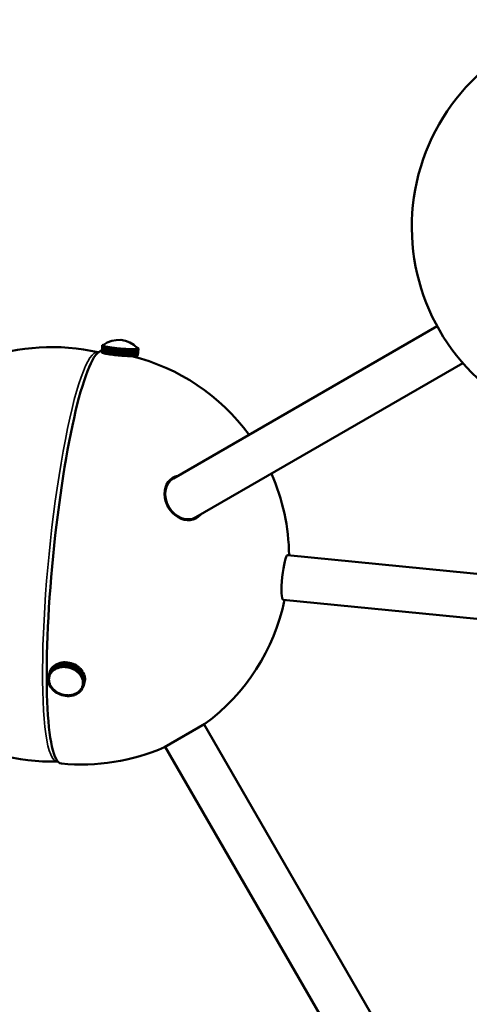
# Model space of a CAD drawing. Header units: millimetres. Extents: x 274 to 1648, y 34 to 1112.
# Tile 8 of 14: x 1250 to 1380, y 248 to 533. Entities that reach past the tile are written whole.
import ezdxf

# ---------------------------------------------------------------- set-up
doc = ezdxf.new("R2010")
doc.units = ezdxf.units.MM
doc.header["$LTSCALE"] = 4
doc.layers.add('Widoczne (ISO)', color=7, linetype='Continuous', lineweight=50)
doc.layers.add('Widoczne wąskie (ISO)', color=7, linetype='Continuous', lineweight=35)

msp = doc.modelspace()

# ---------------------------------------------------------------- linework, layer by layer
at = {"layer": 'Widoczne (ISO)'}
for p, q in [((1370.82, 444.66), (1294.51, 400.61)), ((1273.71, 437.1), (1273.88, 439.08)), ((1273.88, 439.08), (1273.71, 437.1)), ((1273.76, 437.04), (1273.93, 439.03)), ((1273.93, 439.02), (1273.76, 437.04)), ((1273.88, 439.14), (1273.94, 439.18)), ((1274.13, 439.11), (1273.88, 439.14)), ((1273.88, 439.13), (1273.88, 439.14)), ((1274.13, 439.11), (1273.88, 439.13)), ((1273.88, 439.08), (1273.88, 439.13)), ((1274.13, 439.06), (1273.88, 439.08)), ((1274.13, 439.06), (1273.88, 439.08)), ((1273.93, 439.03), (1273.88, 439.08)), ((1274.17, 439.01), (1273.93, 439.03)), ((1274.18, 439), (1273.93, 439.02)), ((1274.03, 438.96), (1273.93, 439.02)), ((1274.19, 439.16), (1273.94, 439.18)), ((1273.95, 439.18), (1274.06, 439.22)), ((1274.19, 439.16), (1273.95, 439.18)), ((1273.95, 439.18), (1273.95, 439.18)), ((1274.25, 439.2), (1274.06, 439.22)), ((1274.07, 439.23), (1274.23, 439.26)), ((1274.25, 439.21), (1274.07, 439.23)), ((1274.07, 439.22), (1274.07, 439.23)), ((1274.13, 439.11), (1274.16, 439.13)), ((1274.13, 439.1), (1274.13, 439.11)), ((1274.13, 439.11), (1274.13, 439.09)), ((1274.13, 439.09), (1274.13, 439.11)), ((1274.13, 439.09), (1274.13, 439.06)), ((1274.13, 439.06), (1274.13, 439.09)), ((1274.13, 439.09), (1274.13, 439.06)), ((1274.13, 439.06), (1274.13, 439.06)), ((1274.15, 439.03), (1274.13, 439.06)), ((1274.17, 439.01), (1274.15, 439.03)), ((1274.17, 439), (1274.17, 439.01)), ((1274.23, 438.98), (1274.18, 439)), ((1274.31, 439.25), (1274.23, 439.26)), ((1274.25, 439.26), (1274.34, 439.28)), ((1274.32, 439.25), (1274.25, 439.26)), ((1274.25, 439.26), (1274.25, 439.26)), ((1273.71, 437.1), (1273.71, 437.1)), ((1273.71, 437.1), (1273.76, 437.04)), ((1273.76, 437.04), (1273.76, 437.04)), ((1273.76, 437.04), (1273.86, 436.98)), ((1273.86, 436.98), (1274.03, 438.96)), ((1273.88, 436.98), (1273.86, 436.98)), ((1274.04, 438.96), (1273.88, 436.97)), ((1273.88, 436.97), (1274.03, 436.92)), ((1274.28, 438.95), (1274.03, 438.96)), ((1274.03, 436.92), (1274.19, 438.9)), ((1274.04, 436.91), (1274.03, 436.92)), ((1274.28, 438.95), (1274.04, 438.96)), ((1274.19, 438.9), (1274.04, 438.96)), ((1274.21, 438.89), (1274.04, 436.91)), ((1274.04, 436.91), (1274.24, 436.85)), ((1274.43, 438.89), (1274.19, 438.9)), ((1274.44, 438.88), (1274.21, 438.89)), ((1274.41, 438.83), (1274.21, 438.89)), ((1274.28, 438.95), (1274.23, 438.98)), ((1274.24, 436.85), (1274.41, 438.83)), ((1274.26, 436.85), (1274.24, 436.85)), ((1274.43, 438.82), (1274.26, 436.84)), ((1274.26, 436.84), (1274.51, 436.78)), ((1274.28, 438.95), (1274.28, 438.95)), ((1274.36, 438.92), (1274.28, 438.95)), ((1274.43, 438.89), (1274.36, 438.92)), ((1274.64, 438.82), (1274.41, 438.83)), ((1274.43, 438.88), (1274.43, 438.89)), ((1274.65, 438.82), (1274.43, 438.82)), ((1274.68, 438.76), (1274.43, 438.82)), ((1274.54, 438.85), (1274.44, 438.88)), ((1274.51, 436.78), (1274.68, 438.76)), ((1274.54, 436.78), (1274.51, 436.78)), ((1274.7, 438.75), (1274.53, 436.77)), ((1274.53, 436.77), (1274.82, 436.71)), ((1274.64, 438.82), (1274.54, 438.85)), ((1274.64, 438.82), (1274.64, 438.82)), ((1274.77, 438.79), (1274.65, 438.82)), ((1274.89, 438.75), (1274.68, 438.76)), ((1274.91, 438.75), (1274.7, 438.75)), ((1274.99, 438.69), (1274.7, 438.75)), ((1274.89, 438.75), (1274.77, 438.79)), ((1274.82, 436.71), (1274.99, 438.69)), ((1274.86, 436.71), (1274.82, 436.71)), ((1275.02, 438.68), (1274.85, 436.7)), ((1274.85, 436.7), (1275.18, 436.64)), ((1274.89, 438.75), (1274.89, 438.75)), ((1275.05, 438.72), (1274.91, 438.75)), ((1275.2, 438.69), (1274.99, 438.69)), ((1275.21, 438.68), (1275.02, 438.68)), ((1275.35, 438.62), (1275.02, 438.68)), ((1275.2, 438.69), (1275.05, 438.72)), ((1275.18, 436.64), (1275.35, 438.62)), ((1275.22, 436.64), (1275.18, 436.64)), ((1275.2, 438.68), (1275.2, 438.69)), ((1275.38, 438.65), (1275.21, 438.68)), ((1275.39, 438.61), (1275.22, 436.63)), ((1275.22, 436.63), (1275.59, 436.57)), ((1275.54, 438.62), (1275.35, 438.62)), ((1275.54, 438.62), (1275.38, 438.65)), ((1275.56, 438.62), (1275.39, 438.61)), ((1275.76, 438.55), (1275.39, 438.61)), ((1275.54, 438.62), (1275.54, 438.62)), ((1275.74, 438.58), (1275.56, 438.62)), ((1275.59, 436.57), (1275.76, 438.55)), ((1275.63, 436.57), (1275.59, 436.57)), ((1275.79, 438.54), (1275.63, 436.56)), ((1275.63, 436.56), (1276.03, 436.5)), ((1275.92, 438.55), (1275.74, 438.58)), ((1275.92, 438.55), (1275.76, 438.55)), ((1275.94, 438.55), (1275.79, 438.54)), ((1276.19, 438.48), (1275.79, 438.54)), ((1275.92, 438.55), (1275.92, 438.55)), ((1276.14, 438.52), (1275.94, 438.55)), ((1276.03, 436.5), (1276.19, 438.48)), ((1276.07, 436.5), (1276.03, 436.5)), ((1276.24, 438.47), (1276.07, 436.49)), ((1276.07, 436.49), (1276.5, 436.43)), ((1276.34, 438.49), (1276.14, 438.52)), ((1276.34, 438.49), (1276.19, 438.48)), ((1276.36, 438.48), (1276.24, 438.47)), ((1276.67, 438.41), (1276.24, 438.47)), ((1276.34, 438.48), (1276.34, 438.49)), ((1276.58, 438.45), (1276.36, 438.48)), ((1276.5, 436.43), (1276.67, 438.41)), ((1276.54, 436.43), (1276.5, 436.43)), ((1276.71, 438.41), (1276.54, 436.42)), ((1276.54, 436.42), (1276.99, 436.36)), ((1276.79, 438.42), (1276.58, 438.45)), ((1276.79, 438.42), (1276.67, 438.41)), ((1276.81, 438.42), (1276.71, 438.41)), ((1277.16, 438.35), (1276.71, 438.41)), ((1276.79, 438.42), (1276.79, 438.42)), ((1277.04, 438.39), (1276.81, 438.42)), ((1276.99, 436.36), (1277.16, 438.35)), ((1277.04, 436.37), (1276.99, 436.36)), ((1277.27, 438.36), (1277.04, 438.39)), ((1277.21, 438.34), (1277.04, 436.36)), ((1277.04, 436.36), (1277.51, 436.3)), ((1277.27, 438.36), (1277.16, 438.35)), ((1277.29, 438.36), (1277.21, 438.34)), ((1277.68, 438.29), (1277.21, 438.34)), ((1277.27, 438.35), (1277.27, 438.36)), ((1277.52, 438.33), (1277.29, 438.36)), ((1277.51, 436.3), (1277.68, 438.29)), ((1277.56, 436.31), (1277.51, 436.3)), ((1277.76, 438.3), (1277.52, 438.33)), ((1277.73, 438.28), (1277.56, 436.3)), ((1277.56, 436.3), (1278.05, 436.25)), ((1277.76, 438.3), (1277.68, 438.29)), ((1277.78, 438.3), (1277.73, 438.28)), ((1278.22, 438.23), (1277.73, 438.28)), ((1277.76, 438.29), (1277.76, 438.3)), ((1278.03, 438.27), (1277.78, 438.3)), ((1278.27, 438.25), (1278.03, 438.27)), ((1278.05, 436.25), (1278.22, 438.23)), ((1278.1, 436.26), (1278.05, 436.25)), ((1278.27, 438.22), (1278.1, 436.24)), ((1278.1, 436.24), (1278.59, 436.19)), ((1278.27, 438.25), (1278.22, 438.23)), ((1278.27, 438.23), (1278.27, 438.25)), ((1278.29, 438.25), (1278.27, 438.22)), ((1278.76, 438.18), (1278.27, 438.22)), ((1278.54, 438.22), (1278.29, 438.25)), ((1278.79, 438.2), (1278.54, 438.22)), ((1278.59, 436.19), (1278.76, 438.18)), ((1278.62, 436.22), (1278.59, 436.19)), ((1278.62, 436.22), (1278.79, 438.2)), ((1278.81, 438.17), (1278.64, 436.19)), ((1278.64, 436.19), (1279.14, 436.15)), ((1278.79, 438.2), (1278.76, 438.18)), ((1278.81, 438.2), (1278.81, 438.17)), ((1279.06, 438.18), (1278.81, 438.2)), ((1279.31, 438.13), (1278.81, 438.17)), ((1279.31, 438.15), (1279.06, 438.18)), ((1279.14, 436.17), (1279.31, 438.15)), ((1279.14, 436.15), (1279.31, 438.13)), ((1279.14, 436.17), (1279.14, 436.15)), ((1279.33, 438.15), (1279.17, 436.17)), ((1279.17, 436.17), (1279.19, 436.14)), ((1279.36, 438.13), (1279.19, 436.14)), ((1279.19, 436.14), (1279.69, 436.11)), ((1279.31, 438.15), (1279.31, 438.13)), ((1279.33, 438.15), (1279.36, 438.13)), ((1279.58, 438.13), (1279.33, 438.15)), ((1279.85, 438.09), (1279.36, 438.13)), ((1279.83, 438.11), (1279.58, 438.13)), ((1279.69, 436.11), (1279.85, 438.09)), ((1279.9, 438.08), (1279.73, 436.1)), ((1279.83, 438.11), (1279.85, 438.09)), ((1279.85, 438.11), (1279.85, 438.09)), ((1279.85, 438.11), (1279.9, 438.08)), ((1280.1, 438.1), (1279.85, 438.11)), ((1280.39, 438.05), (1279.9, 438.08)), ((1280.34, 438.08), (1280.1, 438.1)), ((1280.22, 436.07), (1280.39, 438.05)), ((1280.44, 438.05), (1280.27, 436.07)), ((1280.34, 438.08), (1280.39, 438.05)), ((1280.37, 438.08), (1280.36, 438.07)), ((1280.37, 438.08), (1280.44, 438.05)), ((1280.6, 438.07), (1280.37, 438.08)), ((1280.92, 438.03), (1280.44, 438.05)), ((1280.84, 438.05), (1280.6, 438.07)), ((1280.75, 436.04), (1280.92, 438.03)), ((1280.96, 438.02), (1280.79, 436.04)), ((1280.84, 438.05), (1280.92, 438.03)), ((1280.86, 438.05), (1280.86, 438.05)), ((1280.86, 438.05), (1280.96, 438.02)), ((1281.09, 438.04), (1280.86, 438.05)), ((1281.42, 438), (1280.96, 438.02)), ((1281.32, 438.03), (1281.09, 438.04)), ((1281.25, 436.02), (1281.42, 438)), ((1281.46, 438), (1281.3, 436.02)), ((1281.32, 438.03), (1281.42, 438)), ((1281.34, 438.03), (1281.34, 438.03)), ((1281.34, 438.03), (1281.46, 438)), ((1281.56, 438.03), (1281.34, 438.03)), ((1281.9, 437.99), (1281.46, 438)), ((1281.78, 438.02), (1281.56, 438.03)), ((1281.73, 436.01), (1281.9, 437.99)), ((1281.94, 437.99), (1281.77, 436.01)), ((1281.78, 438.02), (1281.9, 437.99)), ((1281.8, 438.02), (1281.8, 438.02)), ((1281.8, 438.02), (1281.94, 437.99)), ((1282, 438.02), (1281.8, 438.02)), ((1282.35, 437.98), (1281.94, 437.99)), ((1282.2, 438.01), (1282, 438.02)), ((1282.18, 436), (1282.35, 437.98)), ((1282.2, 438.01), (1282.35, 437.98)), ((1282.41, 438.02), (1282.22, 438.01)), ((1282.22, 438.01), (1282.22, 438.01)), ((1282.22, 438.01), (1282.39, 437.98)), ((1282.39, 437.98), (1282.22, 436)), ((1282.76, 437.98), (1282.39, 437.98)), ((1282.59, 438.02), (1282.41, 438.02)), ((1282.59, 438.02), (1282.76, 437.98)), ((1282.59, 436), (1282.76, 437.98)), ((1282.61, 438.02), (1282.61, 438.01)), ((1282.61, 438.02), (1282.79, 437.98)), ((1282.78, 438.02), (1282.61, 438.02)), ((1282.79, 437.98), (1282.63, 436)), ((1282.95, 438.02), (1282.78, 438.02)), ((1283.13, 437.99), (1282.79, 437.98)), ((1282.95, 438.02), (1283.13, 437.99)), ((1283.11, 438.03), (1282.96, 438.02)), ((1282.96, 438.02), (1282.96, 438.02)), ((1282.96, 438.02), (1283.16, 437.99)), ((1282.96, 436.01), (1283.13, 437.99)), ((1283.16, 437.99), (1282.99, 436.01)), ((1283.26, 438.04), (1283.11, 438.03)), ((1283.46, 438.01), (1283.16, 437.99)), ((1283.26, 438.04), (1283.46, 438.01)), ((1283.4, 438.05), (1283.27, 438.04)), ((1283.27, 438.04), (1283.27, 438.04)), ((1283.27, 438.04), (1283.49, 438.01)), ((1283.29, 436.02), (1283.46, 438.01)), ((1283.49, 438.01), (1283.32, 436.03)), ((1283.53, 438.06), (1283.4, 438.05)), ((1283.74, 438.03), (1283.49, 438.01)), ((1283.53, 438.06), (1283.74, 438.03)), ((1283.64, 438.07), (1283.54, 438.06)), ((1283.54, 438.06), (1283.54, 438.06)), ((1283.54, 438.06), (1283.76, 438.03)), ((1283.57, 436.05), (1283.74, 438.03)), ((1283.76, 438.03), (1283.6, 436.05)), ((1283.75, 438.09), (1283.64, 438.07)), ((1283.83, 438.11), (1283.75, 438.09)), ((1283.75, 438.09), (1283.97, 438.06)), ((1283.75, 438.09), (1283.75, 438.09)), ((1283.75, 438.09), (1283.99, 438.06)), ((1283.97, 438.06), (1283.76, 438.03)), ((1283.8, 436.08), (1283.97, 438.06)), ((1283.99, 438.06), (1283.82, 436.08)), ((1283.91, 438.12), (1283.83, 438.11)), ((1283.91, 438.46), (1284.01, 438.43)), ((1283.91, 438.12), (1284.15, 438.09)), ((1283.97, 438.14), (1283.92, 438.12)), ((1283.92, 438.12), (1283.92, 438.12)), ((1283.92, 438.12), (1284.16, 438.1)), ((1283.94, 438.43), (1284.03, 438.42)), ((1283.94, 438.43), (1284.01, 438.43)), ((1284.03, 438.16), (1283.97, 438.14)), ((1283.98, 436.11), (1284.15, 438.09)), ((1283.99, 438.37), (1284.18, 438.36)), ((1284.16, 438.1), (1283.99, 436.12)), ((1284.15, 438.09), (1283.99, 438.06)), ((1283.99, 436.12), (1284.1, 436.15)), ((1284, 438.37), (1284.19, 438.36)), ((1284.01, 438.43), (1284.01, 438.42)), ((1284.03, 438.42), (1284.18, 438.36)), ((1284.06, 438.19), (1284.03, 438.17)), ((1284.03, 438.17), (1284.03, 438.16)), ((1284.03, 438.17), (1284.28, 438.14)), ((1284.03, 438.16), (1284.27, 438.14)), ((1284.04, 438.32), (1284.29, 438.3)), ((1284.05, 438.31), (1284.07, 438.29)), ((1284.05, 438.31), (1284.05, 438.31)), ((1284.05, 438.31), (1284.29, 438.3)), ((1284.09, 438.21), (1284.06, 438.19)), ((1284.07, 438.29), (1284.09, 438.26)), ((1284.09, 438.26), (1284.09, 438.24)), ((1284.09, 438.26), (1284.34, 438.24)), ((1284.09, 438.26), (1284.09, 438.25)), ((1284.09, 438.26), (1284.34, 438.24)), ((1284.09, 438.24), (1284.09, 438.21)), ((1284.09, 438.24), (1284.09, 438.24)), ((1284.09, 438.21), (1284.34, 438.19)), ((1284.09, 438.21), (1284.09, 438.21)), ((1284.09, 438.21), (1284.34, 438.19)), ((1284.1, 436.15), (1284.27, 438.14)), ((1284.1, 436.16), (1284.11, 436.16)), ((1284.28, 438.14), (1284.11, 436.16)), ((1284.11, 436.16), (1284.17, 436.2)), ((1284.27, 438.14), (1284.16, 438.1)), ((1284.17, 436.26), (1284.34, 438.24)), ((1284.17, 436.2), (1284.34, 438.19)), ((1284.34, 438.19), (1284.17, 436.21)), ((1284.17, 436.21), (1284.17, 436.26)), ((1284.17, 436.21), (1284.17, 436.21)), ((1284.18, 438.36), (1284.18, 438.36)), ((1284.19, 438.36), (1284.29, 438.3)), ((1284.34, 438.19), (1284.28, 438.14)), ((1284.29, 438.3), (1284.34, 438.24)), ((1284.29, 438.3), (1284.29, 438.3)), ((1284.34, 438.24), (1284.34, 438.19)), ((1284.34, 438.24), (1284.34, 438.24)), ((1279.69, 436.13), (1279.73, 436.1)), ((1279.73, 436.1), (1280.22, 436.07)), ((1280.22, 436.09), (1280.27, 436.07)), ((1280.27, 436.07), (1280.75, 436.04)), ((1280.75, 436.05), (1280.79, 436.04)), ((1280.79, 436.04), (1281.25, 436.02)), ((1280.89, 436.04), (1280.89, 435.98)), ((1281.25, 436.03), (1281.3, 436.02)), ((1281.3, 436.02), (1281.73, 436.01)), ((1281.73, 436.01), (1281.77, 436.01)), ((1281.77, 436.01), (1282.18, 436)), ((1282.18, 436.01), (1282.22, 436)), ((1282.22, 436), (1282.59, 436)), ((1282.59, 436.01), (1282.63, 436)), ((1282.63, 436), (1282.96, 436.01)), ((1282.96, 436.01), (1282.99, 436.01)), ((1282.99, 436.01), (1283.29, 436.02)), ((1283.29, 436.03), (1283.32, 436.03)), ((1283.32, 436.03), (1283.57, 436.05)), ((1283.57, 436.05), (1283.6, 436.05)), ((1283.6, 436.05), (1283.8, 436.08)), ((1283.8, 436.08), (1283.82, 436.08)), ((1283.82, 436.08), (1283.98, 436.11)), ((1283.98, 436.12), (1283.99, 436.12)), ((1378.28, 433.95), (1301.01, 389.35)), ((1294.74, 400.74), (1294.67, 400.74)), ((1301.21, 389.42), (1301.24, 389.48)), ((1327.53, 378.4), (1480.85, 363.21)), ((1326.24, 365.46), (1427.61, 355.42)), ((1258.84, 344.95), (1258.5, 343.81)), ((1258.68, 344.17), (1259.02, 345.31)), ((1259.04, 345.34), (1258.7, 344.2)), ((1259.02, 345.31), (1258.84, 344.95)), ((1258.94, 344.54), (1259.27, 345.68)), ((1259.3, 345.71), (1258.96, 344.57)), ((1259.03, 345.3), (1259.02, 345.31)), ((1259.27, 345.68), (1259.04, 345.34)), ((1259.24, 344.88), (1259.58, 346.02)), ((1259.61, 346.05), (1259.27, 344.91)), ((1259.29, 345.67), (1259.27, 345.68)), ((1259.27, 344.91), (1259.58, 345.19)), ((1259.58, 346.02), (1259.3, 345.71)), ((1259.58, 345.19), (1259.92, 346.33)), ((1259.59, 346.01), (1259.58, 346.02)), ((1259.77, 345.04), (1259.58, 345.19)), ((1259.92, 346.33), (1259.61, 346.05)), ((1259.61, 344.9), (1259.77, 345.04)), ((1259.96, 346.36), (1259.62, 345.22)), ((1259.62, 345.22), (1259.97, 345.47)), ((1259.79, 345.06), (1259.62, 345.22)), ((1259.77, 345.04), (1259.78, 345.07)), ((1259.79, 345.06), (1259.97, 345.18)), ((1259.94, 346.32), (1259.92, 346.33)), ((1260.31, 346.61), (1259.96, 346.36)), ((1259.97, 345.47), (1260.31, 346.61)), ((1260.14, 345.3), (1259.97, 345.47)), ((1259.97, 345.18), (1260.14, 345.3)), ((1260.35, 346.63), (1260.01, 345.49)), ((1260.01, 345.49), (1260.4, 345.7)), ((1260.16, 345.32), (1260.01, 345.49)), ((1260.14, 345.3), (1260.15, 345.33)), ((1260.16, 345.32), (1260.36, 345.42)), ((1260.34, 346.58), (1260.31, 346.61)), ((1260.74, 346.84), (1260.35, 346.63)), ((1260.36, 345.42), (1260.55, 345.53)), ((1260.4, 345.7), (1260.74, 346.84)), ((1260.55, 345.53), (1260.4, 345.7)), ((1260.78, 346.86), (1260.44, 345.72)), ((1260.44, 345.72), (1260.86, 345.9)), ((1260.57, 345.54), (1260.44, 345.72)), ((1260.55, 345.53), (1260.56, 345.55)), ((1260.57, 345.54), (1260.78, 345.62)), ((1260.76, 346.81), (1260.74, 346.84)), ((1261.2, 347.04), (1260.78, 346.86)), ((1260.78, 345.62), (1260.99, 345.71)), ((1260.86, 345.9), (1261.2, 347.04)), ((1260.99, 345.71), (1260.86, 345.9)), ((1261.24, 347.05), (1260.9, 345.91)), ((1260.9, 345.91), (1261.35, 346.05)), ((1261.01, 345.72), (1260.9, 345.91)), ((1260.99, 345.71), (1261, 345.74)), ((1261.01, 345.72), (1261.23, 345.79)), ((1261.22, 347), (1261.2, 347.04)), ((1261.23, 345.79), (1261.45, 345.85)), ((1261.68, 347.19), (1261.24, 347.05)), ((1261.35, 346.05), (1261.68, 347.19)), ((1261.45, 345.85), (1261.35, 346.05)), ((1261.73, 347.2), (1261.39, 346.06)), ((1261.39, 346.06), (1261.85, 346.15)), ((1261.48, 345.86), (1261.39, 346.06)), ((1261.45, 345.85), (1261.46, 345.89)), ((1261.48, 345.86), (1261.71, 345.91)), ((1261.71, 347.14), (1261.68, 347.19)), ((1261.71, 345.91), (1261.94, 345.95)), ((1262.19, 347.29), (1261.73, 347.2)), ((1261.85, 346.15), (1262.19, 347.29)), ((1261.94, 345.95), (1261.85, 346.15)), ((1262.24, 347.3), (1261.9, 346.16)), ((1261.9, 346.16), (1262.38, 346.21)), ((1261.96, 345.95), (1261.9, 346.16)), ((1261.94, 345.95), (1261.95, 345.99)), ((1261.96, 345.95), (1262.2, 345.98)), ((1262.22, 347.23), (1262.19, 347.29)), ((1262.2, 345.98), (1262.44, 346.01)), ((1262.72, 347.35), (1262.24, 347.3)), ((1262.38, 346.21), (1262.72, 347.35)), ((1262.44, 346.01), (1262.38, 346.21)), ((1262.77, 347.35), (1262.43, 346.21)), ((1262.43, 346.21), (1262.92, 346.22)), ((1262.46, 346.01), (1262.43, 346.21)), ((1262.44, 346.01), (1262.45, 346.06)), ((1262.46, 346.01), (1262.71, 346.01)), ((1262.71, 346.01), (1262.95, 346.01)), ((1262.74, 347.27), (1262.72, 347.35)), ((1263.26, 347.36), (1262.77, 347.35)), ((1262.92, 346.22), (1263.26, 347.36)), ((1262.95, 346.01), (1262.92, 346.22)), ((1262.95, 346.01), (1262.97, 346.08)), ((1263.3, 347.36), (1262.97, 346.22)), ((1262.97, 346.01), (1262.97, 346.22)), ((1262.97, 346.22), (1263.46, 346.18)), ((1262.97, 346.01), (1263.22, 346)), ((1263.22, 346), (1263.47, 345.98)), ((1263.27, 347.25), (1263.26, 347.36)), ((1263.8, 347.32), (1263.3, 347.36)), ((1263.46, 346.18), (1263.8, 347.32)), ((1263.47, 345.98), (1263.46, 346.18)), ((1263.47, 345.98), (1263.5, 346.09)), ((1263.49, 345.98), (1263.51, 346.18)), ((1263.49, 345.98), (1263.74, 345.94)), ((1263.85, 347.32), (1263.51, 346.18)), ((1263.51, 346.18), (1264, 346.1)), ((1263.74, 345.94), (1263.98, 345.9)), ((1263.8, 347.17), (1263.8, 347.32)), ((1264.34, 347.24), (1263.85, 347.32)), ((1263.98, 345.9), (1264.32, 347.04)), ((1263.98, 345.9), (1264, 346.1)), ((1264, 346.1), (1264.34, 347.24)), ((1264.01, 345.89), (1264.05, 346.09)), ((1264.01, 345.89), (1264.25, 345.83)), ((1264.39, 347.23), (1264.05, 346.09)), ((1264.05, 346.09), (1264.53, 345.97)), ((1264.25, 345.83), (1264.49, 345.77)), ((1264.32, 347.04), (1264.34, 347.24)), ((1264.87, 347.11), (1264.39, 347.23)), ((1264.49, 345.77), (1264.83, 346.91)), ((1264.49, 345.77), (1264.53, 345.97)), ((1264.85, 346.9), (1264.51, 345.77)), ((1264.51, 345.77), (1264.58, 345.96)), ((1264.51, 345.77), (1264.75, 345.69)), ((1264.53, 345.97), (1264.87, 347.11)), ((1264.92, 347.09), (1264.58, 345.96)), ((1264.58, 345.96), (1265.06, 345.8)), ((1264.75, 345.69), (1264.99, 345.61)), ((1264.83, 346.91), (1264.87, 347.11)), ((1264.85, 346.9), (1264.92, 347.09)), ((1265.39, 346.93), (1264.92, 347.09)), ((1264.99, 345.61), (1265.06, 345.8)), ((1265.35, 346.74), (1265.01, 345.6)), ((1265.01, 345.6), (1265.1, 345.78)), ((1265.01, 345.6), (1265.24, 345.5)), ((1265.06, 345.8), (1265.39, 346.93)), ((1265.44, 346.92), (1265.1, 345.78)), ((1265.1, 345.78), (1265.56, 345.58)), ((1265.24, 345.5), (1265.47, 345.4)), ((1265.35, 346.74), (1265.44, 346.92)), ((1265.9, 346.72), (1265.44, 346.92)), ((1265.47, 345.4), (1265.56, 345.58)), ((1265.49, 345.39), (1265.6, 345.56)), ((1265.52, 345.51), (1265.49, 345.39)), ((1265.49, 345.39), (1265.71, 345.27)), ((1265.56, 345.58), (1265.9, 346.72)), ((1265.94, 346.7), (1265.6, 345.56)), ((1265.6, 345.56), (1266.04, 345.32)), ((1265.71, 345.27), (1265.92, 345.15)), ((1265.85, 346.56), (1265.94, 346.7)), ((1265.92, 345.15), (1266.04, 345.32)), ((1266.38, 346.46), (1265.94, 346.7)), ((1265.94, 345.14), (1266.08, 345.3)), ((1265.96, 345.21), (1265.94, 345.14)), ((1265.94, 345.14), (1266.15, 345.01)), ((1266.04, 345.32), (1266.38, 346.46)), ((1266.42, 346.43), (1266.08, 345.3)), ((1266.08, 345.3), (1266.49, 345.03)), ((1266.15, 345.01), (1266.35, 344.87)), ((1266.34, 346.35), (1266.42, 346.43)), ((1266.35, 344.87), (1266.49, 345.03)), ((1266.37, 344.86), (1266.53, 345)), ((1266.83, 346.17), (1266.42, 346.43)), ((1266.49, 345.03), (1266.83, 346.17)), ((1266.87, 346.14), (1266.53, 345)), ((1266.53, 345), (1266.91, 344.7)), ((1266.8, 346.08), (1266.87, 346.14)), ((1267.24, 345.84), (1266.87, 346.14)), ((1266.91, 344.7), (1267.24, 345.84)), ((1267.28, 345.8), (1266.94, 344.67)), ((1267.22, 345.76), (1267.28, 345.8)), ((1267.62, 345.48), (1267.28, 345.8)), ((1267.28, 344.34), (1267.62, 345.48)), ((1267.65, 345.44), (1267.32, 344.3)), ((1267.6, 345.41), (1267.65, 345.44)), ((1267.62, 343.95), (1267.96, 345.09)), ((1267.96, 345.09), (1267.65, 345.44)), ((1267.99, 345.05), (1267.65, 343.92)), ((1267.94, 345.04), (1267.99, 345.05)), ((1268.25, 344.68), (1267.99, 345.05)), ((1258.2, 342.48), (1258.22, 342.51)), ((1258.45, 342.46), (1258.2, 342.48)), ((1258.22, 342.07), (1258.2, 342.48)), ((1258.21, 342.52), (1258.24, 342.92)), ((1258.45, 342.48), (1258.21, 342.52)), ((1258.47, 342.05), (1258.22, 342.07)), ((1258.24, 342.92), (1258.25, 342.96)), ((1258.49, 342.88), (1258.24, 342.92)), ((1258.25, 342.96), (1258.33, 343.35)), ((1258.49, 342.9), (1258.25, 342.96)), ((1258.33, 343.35), (1258.34, 343.39)), ((1258.58, 343.29), (1258.33, 343.35)), ((1258.68, 344.53), (1258.34, 343.39)), ((1258.34, 343.39), (1258.48, 343.77)), ((1258.58, 343.31), (1258.34, 343.39)), ((1258.45, 342.48), (1258.47, 342.68)), ((1258.46, 342.5), (1258.45, 342.48)), ((1258.45, 342.46), (1258.46, 342.48)), ((1258.46, 342.25), (1258.45, 342.46)), ((1258.47, 342.05), (1258.46, 342.25)), ((1258.47, 342.68), (1258.49, 342.88)), ((1258.48, 343.77), (1258.82, 344.91)), ((1258.72, 343.69), (1258.48, 343.77)), ((1258.49, 342.9), (1258.53, 343.1)), ((1258.5, 342.95), (1258.49, 342.9)), ((1258.49, 342.88), (1258.5, 342.93)), ((1258.5, 343.81), (1258.68, 344.17)), ((1258.73, 343.71), (1258.5, 343.81)), ((1258.53, 343.1), (1258.58, 343.29)), ((1258.58, 343.31), (1258.65, 343.5)), ((1258.58, 343.29), (1258.58, 343.31)), ((1258.59, 343.32), (1258.62, 343.41)), ((1258.65, 343.5), (1258.72, 343.69)), ((1258.82, 344.91), (1258.68, 344.53)), ((1258.91, 344.07), (1258.68, 344.17)), ((1258.7, 344.2), (1258.94, 344.54)), ((1258.92, 344.09), (1258.7, 344.2)), ((1258.72, 343.69), (1258.72, 343.71)), ((1258.73, 343.71), (1258.82, 343.89)), ((1258.82, 344.91), (1258.82, 344.91)), ((1258.82, 343.89), (1258.91, 344.07)), ((1258.91, 344.07), (1258.92, 344.09)), ((1258.92, 344.09), (1259.04, 344.25)), ((1259.15, 344.42), (1258.94, 344.54)), ((1258.96, 344.57), (1259.24, 344.88)), ((1259.17, 344.44), (1258.96, 344.57)), ((1259.04, 344.25), (1259.15, 344.42)), ((1259.15, 344.42), (1259.16, 344.44)), ((1259.17, 344.44), (1259.3, 344.59)), ((1259.44, 344.75), (1259.24, 344.88)), ((1259.46, 344.76), (1259.27, 344.91)), ((1259.3, 344.59), (1259.44, 344.75)), ((1259.44, 344.75), (1259.45, 344.77)), ((1259.46, 344.76), (1259.61, 344.9)), ((1266.39, 344.91), (1266.37, 344.86)), ((1266.37, 344.86), (1266.56, 344.71)), ((1266.56, 344.71), (1266.75, 344.56)), ((1266.75, 344.56), (1266.91, 344.7)), ((1266.76, 344.54), (1266.94, 344.67)), ((1266.78, 344.58), (1266.76, 344.54)), ((1266.76, 344.54), (1266.94, 344.38)), ((1266.94, 344.67), (1267.28, 344.34)), ((1266.94, 344.38), (1267.11, 344.21)), ((1267.11, 344.21), (1267.28, 344.34)), ((1267.12, 344.2), (1267.32, 344.3)), ((1267.13, 344.23), (1267.12, 344.2)), ((1267.12, 344.2), (1267.27, 344.02)), ((1267.27, 344.02), (1267.42, 343.85)), ((1267.32, 344.3), (1267.62, 343.95)), ((1267.42, 343.85), (1267.62, 343.95)), ((1267.44, 343.83), (1267.65, 343.92)), ((1267.45, 343.86), (1267.44, 343.83)), ((1267.44, 343.83), (1267.57, 343.64)), ((1267.57, 343.64), (1267.7, 343.46)), ((1267.65, 343.92), (1267.91, 343.54)), ((1267.7, 343.46), (1267.91, 343.54)), ((1267.71, 343.44), (1267.93, 343.51)), ((1267.72, 343.46), (1267.71, 343.44)), ((1267.71, 343.44), (1267.82, 343.24)), ((1267.82, 343.24), (1267.92, 343.05)), ((1267.91, 343.54), (1268.25, 344.68)), ((1267.92, 343.05), (1268.15, 343.12)), ((1268.27, 344.64), (1267.93, 343.51)), ((1267.93, 343.51), (1268.15, 343.12)), ((1267.93, 343.03), (1268.17, 343.08)), ((1267.94, 343.05), (1267.93, 343.03)), ((1267.93, 343.03), (1268.02, 342.83)), ((1268.02, 342.83), (1268.1, 342.63)), ((1268.1, 342.63), (1268.33, 342.68)), ((1268.11, 342.61), (1268.35, 342.64)), ((1268.12, 342.63), (1268.11, 342.61)), ((1268.11, 342.61), (1268.17, 342.41)), ((1268.15, 343.12), (1268.48, 344.25)), ((1268.5, 344.21), (1268.17, 343.08)), ((1268.17, 343.08), (1268.33, 342.68)), ((1268.17, 342.41), (1268.23, 342.2)), ((1268.23, 344.63), (1268.27, 344.64)), ((1268.23, 342.2), (1268.47, 342.23)), ((1268.24, 342.2), (1268.23, 342.18)), ((1268.23, 342.18), (1268.48, 342.19)), ((1268.23, 342.18), (1268.27, 341.98)), ((1268.48, 344.25), (1268.27, 344.64)), ((1268.33, 342.68), (1268.67, 343.81)), ((1268.69, 343.77), (1268.35, 342.64)), ((1268.35, 342.64), (1268.47, 342.23)), ((1268.47, 344.21), (1268.5, 344.21)), ((1268.47, 342.23), (1268.8, 343.37)), ((1268.81, 343.32), (1268.48, 342.19)), ((1268.48, 342.19), (1268.54, 341.78)), ((1268.67, 343.81), (1268.5, 344.21)), ((1268.54, 341.78), (1268.88, 342.91)), ((1268.89, 342.87), (1268.55, 341.73)), ((1268.56, 341.32), (1268.9, 342.46)), ((1268.9, 342.42), (1268.56, 341.28)), ((1268.66, 343.77), (1268.69, 343.77)), ((1268.8, 343.37), (1268.69, 343.77)), ((1268.79, 343.32), (1268.81, 343.32)), ((1268.88, 342.91), (1268.81, 343.32)), ((1268.87, 342.87), (1268.89, 342.87)), ((1268.87, 342.02), (1268.9, 342.42)), ((1268.9, 342.46), (1268.89, 342.87)), ((1268.89, 342.42), (1268.9, 342.42)), ((1258.22, 342.02), (1258.24, 342.06)), ((1258.47, 342.03), (1258.22, 342.02)), ((1258.29, 341.61), (1258.22, 342.02)), ((1258.54, 341.62), (1258.29, 341.61)), ((1258.3, 341.57), (1258.31, 341.61)), ((1258.54, 341.6), (1258.3, 341.57)), ((1258.42, 341.16), (1258.3, 341.57)), ((1258.66, 341.19), (1258.42, 341.16)), ((1258.43, 341.12), (1258.45, 341.17)), ((1258.67, 341.17), (1258.43, 341.12)), ((1258.6, 340.72), (1258.43, 341.12)), ((1258.47, 342.06), (1258.47, 342.05)), ((1258.47, 342.03), (1258.47, 342.04)), ((1258.5, 341.82), (1258.47, 342.03)), ((1258.54, 341.62), (1258.5, 341.82)), ((1258.54, 341.63), (1258.54, 341.62)), ((1258.54, 341.6), (1258.54, 341.61)), ((1258.6, 341.39), (1258.54, 341.6)), ((1258.66, 341.19), (1258.6, 341.39)), ((1258.83, 340.77), (1258.6, 340.72)), ((1258.84, 340.75), (1258.62, 340.68)), ((1258.62, 340.68), (1258.63, 340.73)), ((1258.84, 340.29), (1258.62, 340.68)), ((1258.66, 341.2), (1258.66, 341.19)), ((1258.67, 341.17), (1258.67, 341.18)), ((1258.75, 340.97), (1258.67, 341.17)), ((1258.83, 340.77), (1258.75, 340.97)), ((1258.84, 340.78), (1258.83, 340.77)), ((1258.84, 340.75), (1258.85, 340.76)), ((1258.95, 340.56), (1258.84, 340.75)), ((1259.06, 340.36), (1258.84, 340.29)), ((1259.07, 340.34), (1258.86, 340.26)), ((1258.86, 340.26), (1258.88, 340.31)), ((1259.12, 339.88), (1258.86, 340.26)), ((1259.06, 340.36), (1258.95, 340.56)), ((1259.06, 340.37), (1259.06, 340.36)), ((1259.07, 340.34), (1259.07, 340.35)), ((1259.2, 340.16), (1259.07, 340.34)), ((1259.33, 339.97), (1259.12, 339.88)), ((1259.34, 339.95), (1259.15, 339.85)), ((1259.15, 339.85), (1259.17, 339.9)), ((1259.45, 339.5), (1259.15, 339.85)), ((1259.33, 339.97), (1259.2, 340.16)), ((1259.33, 339.98), (1259.33, 339.97)), ((1259.34, 339.95), (1259.35, 339.96)), ((1259.49, 339.78), (1259.34, 339.95)), ((1259.65, 339.6), (1259.45, 339.5)), ((1259.66, 339.59), (1259.48, 339.46)), ((1259.48, 339.46), (1259.5, 339.52)), ((1259.83, 339.13), (1259.48, 339.46)), ((1259.65, 339.6), (1259.49, 339.78)), ((1259.65, 339.61), (1259.65, 339.6)), ((1259.66, 339.59), (1259.66, 339.59)), ((1259.83, 339.42), (1259.66, 339.59)), ((1260, 339.26), (1259.83, 339.42)), ((1260, 339.26), (1259.83, 339.13)), ((1260.02, 339.24), (1259.86, 339.1)), ((1260, 339.26), (1260, 339.26)), ((1260.02, 339.24), (1260.02, 339.25)), ((1260.21, 339.09), (1260.02, 339.24)), ((1267.6, 339.36), (1267.46, 339.21)), ((1267.81, 339.23), (1267.53, 338.92)), ((1267.61, 339.38), (1267.6, 339.36)), ((1267.6, 339.36), (1267.81, 339.23)), ((1267.73, 339.55), (1267.61, 339.38)), ((1267.61, 339.38), (1267.62, 339.39)), ((1267.61, 339.38), (1267.83, 339.26)), ((1267.85, 339.71), (1267.73, 339.55)), ((1267.82, 339.27), (1267.81, 339.23)), ((1268.06, 339.6), (1267.83, 339.26)), ((1267.85, 339.74), (1267.85, 339.71)), ((1267.85, 339.71), (1268.06, 339.6)), ((1267.95, 339.91), (1267.86, 339.73)), ((1267.86, 339.73), (1267.86, 339.76)), ((1267.86, 339.73), (1268.08, 339.63)), ((1268.04, 340.09), (1267.95, 339.91)), ((1268.06, 340.14), (1268.04, 340.09)), ((1268.04, 340.09), (1268.27, 339.99)), ((1268.12, 340.3), (1268.05, 340.11)), ((1268.05, 340.11), (1268.07, 340.16)), ((1268.05, 340.11), (1268.29, 340.03)), ((1268.08, 339.64), (1268.06, 339.6)), ((1268.27, 339.99), (1268.08, 339.63)), ((1268.19, 340.49), (1268.12, 340.3)), ((1268.18, 340.48), (1268.21, 340.59)), ((1268.24, 340.7), (1268.19, 340.51)), ((1268.19, 340.51), (1268.19, 340.49)), ((1268.19, 340.51), (1268.43, 340.45)), ((1268.19, 340.49), (1268.42, 340.41)), ((1268.28, 340.9), (1268.24, 340.7)), ((1268.27, 341.98), (1268.3, 341.77)), ((1268.28, 340.03), (1268.27, 339.99)), ((1268.3, 341.12), (1268.28, 340.92)), ((1268.28, 340.92), (1268.28, 340.9)), ((1268.28, 340.92), (1268.53, 340.88)), ((1268.28, 340.9), (1268.52, 340.84)), ((1268.42, 340.41), (1268.29, 340.03)), ((1268.3, 341.77), (1268.54, 341.78)), ((1268.31, 341.77), (1268.3, 341.75)), ((1268.3, 341.75), (1268.31, 341.55)), ((1268.3, 341.75), (1268.55, 341.73)), ((1268.32, 341.32), (1268.3, 341.12)), ((1268.31, 341.55), (1268.32, 341.34)), ((1268.32, 341.34), (1268.56, 341.32)), ((1268.32, 341.34), (1268.32, 341.32)), ((1268.32, 341.32), (1268.56, 341.28)), ((1268.76, 341.55), (1268.42, 340.41)), ((1268.43, 340.45), (1268.77, 341.58)), ((1268.52, 340.84), (1268.43, 340.45)), ((1268.86, 341.98), (1268.52, 340.84)), ((1268.53, 340.88), (1268.87, 342.02)), ((1268.56, 341.28), (1268.53, 340.88)), ((1268.55, 341.73), (1268.56, 341.32)), ((1268.76, 341.55), (1268.76, 341.55)), ((1268.77, 341.58), (1268.86, 341.98)), ((1268.85, 341.98), (1268.86, 341.98)), ((1259.86, 339.1), (1259.88, 339.17)), ((1260.24, 338.8), (1259.86, 339.1)), ((1260.4, 338.94), (1260.21, 339.09)), ((1260.4, 338.94), (1260.24, 338.8)), ((1260.42, 338.93), (1260.28, 338.77)), ((1260.28, 338.77), (1260.3, 338.86)), ((1260.69, 338.5), (1260.28, 338.77)), ((1260.4, 338.95), (1260.4, 338.94)), ((1260.42, 338.93), (1260.42, 338.93)), ((1260.62, 338.79), (1260.42, 338.93)), ((1260.82, 338.66), (1260.62, 338.79)), ((1260.82, 338.66), (1260.69, 338.5)), ((1260.84, 338.65), (1260.73, 338.48)), ((1260.73, 338.48), (1260.76, 338.59)), ((1261.16, 338.24), (1260.73, 338.48)), ((1260.83, 338.66), (1260.82, 338.66)), ((1260.84, 338.65), (1260.85, 338.65)), ((1261.06, 338.53), (1260.84, 338.65)), ((1261.28, 338.41), (1261.06, 338.53)), ((1261.28, 338.41), (1261.16, 338.24)), ((1261.3, 338.4), (1261.21, 338.22)), ((1261.21, 338.22), (1261.25, 338.37)), ((1261.66, 338.02), (1261.21, 338.22)), ((1261.28, 338.42), (1261.28, 338.41)), ((1261.3, 338.4), (1261.3, 338.41)), ((1261.53, 338.3), (1261.3, 338.4)), ((1261.76, 338.2), (1261.53, 338.3)), ((1261.76, 338.2), (1261.66, 338.02)), ((1261.71, 338), (1261.77, 338.2)), ((1261.78, 338.19), (1261.71, 338)), ((1262.18, 337.84), (1261.71, 338)), ((1261.76, 338.21), (1261.76, 338.2)), ((1261.78, 338.19), (1261.78, 338.2)), ((1262.02, 338.11), (1261.78, 338.19)), ((1262.25, 338.03), (1262.02, 338.11)), ((1262.25, 338.03), (1262.18, 337.84)), ((1262.28, 338.03), (1262.23, 337.83)), ((1262.72, 337.71), (1262.23, 337.83)), ((1262.25, 338.04), (1262.25, 338.03)), ((1262.28, 338.03), (1262.28, 338.03)), ((1262.52, 337.97), (1262.28, 338.03)), ((1262.76, 337.91), (1262.52, 337.97)), ((1262.76, 337.91), (1262.72, 337.71)), ((1262.78, 337.91), (1262.72, 337.71)), ((1262.76, 337.91), (1262.76, 337.91)), ((1262.78, 337.9), (1262.77, 337.7)), ((1263.26, 337.62), (1262.77, 337.7)), ((1262.78, 337.9), (1262.79, 337.91)), ((1263.03, 337.86), (1262.78, 337.9)), ((1263.28, 337.82), (1263.03, 337.86)), ((1263.28, 337.82), (1263.26, 337.62)), ((1263.3, 337.77), (1263.26, 337.62)), ((1263.28, 337.83), (1263.28, 337.82)), ((1263.3, 337.82), (1263.3, 337.83)), ((1263.3, 337.82), (1263.31, 337.62)), ((1263.55, 337.8), (1263.3, 337.82)), ((1263.8, 337.58), (1263.31, 337.62)), ((1263.79, 337.79), (1263.55, 337.8)), ((1263.79, 337.79), (1263.79, 337.79)), ((1263.79, 337.79), (1263.8, 337.58)), ((1263.83, 337.69), (1263.8, 337.58)), ((1263.82, 337.79), (1263.82, 337.79)), ((1263.82, 337.79), (1263.85, 337.58)), ((1264.06, 337.79), (1263.82, 337.79)), ((1264.34, 337.59), (1263.85, 337.58)), ((1264.3, 337.79), (1264.06, 337.79)), ((1264.31, 337.8), (1264.3, 337.79)), ((1264.3, 337.79), (1264.34, 337.59)), ((1264.57, 337.82), (1264.33, 337.79)), ((1264.33, 337.79), (1264.33, 337.8)), ((1264.33, 337.79), (1264.39, 337.59)), ((1264.36, 337.67), (1264.34, 337.59)), ((1264.87, 337.64), (1264.39, 337.59)), ((1264.81, 337.85), (1264.57, 337.82)), ((1264.81, 337.85), (1264.81, 337.85)), ((1264.81, 337.85), (1264.87, 337.64)), ((1265.06, 337.89), (1264.83, 337.85)), ((1264.83, 337.85), (1264.83, 337.85)), ((1264.83, 337.85), (1264.91, 337.65)), ((1264.89, 337.71), (1264.87, 337.64)), ((1265.38, 337.74), (1264.91, 337.65)), ((1265.29, 337.94), (1265.06, 337.89)), ((1265.29, 337.95), (1265.29, 337.94)), ((1265.29, 337.94), (1265.38, 337.74)), ((1265.54, 338.01), (1265.31, 337.95)), ((1265.31, 337.95), (1265.32, 337.95)), ((1265.31, 337.95), (1265.42, 337.75)), ((1265.39, 337.8), (1265.38, 337.74)), ((1265.86, 337.89), (1265.42, 337.75)), ((1265.76, 338.08), (1265.54, 338.01)), ((1265.76, 338.09), (1265.76, 338.08)), ((1265.76, 338.08), (1265.86, 337.89)), ((1265.99, 338.18), (1265.78, 338.09)), ((1265.78, 338.09), (1265.78, 338.1)), ((1265.78, 338.09), (1265.91, 337.9)), ((1265.88, 337.94), (1265.86, 337.89)), ((1266.33, 338.08), (1265.91, 337.9)), ((1266.2, 338.26), (1265.99, 338.18)), ((1266.2, 338.27), (1266.2, 338.26)), ((1266.2, 338.26), (1266.33, 338.08)), ((1266.41, 338.38), (1266.22, 338.27)), ((1266.22, 338.27), (1266.22, 338.28)), ((1266.22, 338.27), (1266.37, 338.1)), ((1266.34, 338.13), (1266.33, 338.08)), ((1266.76, 338.31), (1266.37, 338.1)), ((1266.6, 338.48), (1266.41, 338.38)), ((1266.61, 338.49), (1266.6, 338.48)), ((1266.6, 338.48), (1266.76, 338.31)), ((1266.8, 338.62), (1266.62, 338.5)), ((1266.62, 338.5), (1266.63, 338.5)), ((1266.62, 338.5), (1266.79, 338.33)), ((1266.77, 338.35), (1266.76, 338.31)), ((1267.15, 338.58), (1266.79, 338.33)), ((1266.98, 338.74), (1266.8, 338.62)), ((1266.98, 338.75), (1266.98, 338.74)), ((1266.98, 338.74), (1267.15, 338.58)), ((1267.15, 338.9), (1266.99, 338.76)), ((1266.99, 338.76), (1267, 338.77)), ((1266.99, 338.76), (1267.18, 338.61)), ((1267.31, 339.04), (1267.15, 338.9)), ((1267.16, 338.62), (1267.15, 338.58)), ((1267.5, 338.89), (1267.18, 338.61)), ((1267.32, 339.05), (1267.31, 339.04)), ((1267.31, 339.04), (1267.5, 338.89)), ((1267.46, 339.21), (1267.33, 339.05)), ((1267.33, 339.05), (1267.33, 339.06)), ((1267.33, 339.05), (1267.53, 338.92)), ((1267.51, 338.93), (1267.5, 338.89)), ((1303.61, 329.51), (1291.92, 322.76)), ((1303.39, 329.38), (1402.88, 157.07)), ((1292.13, 322.88), (1391.62, 150.57))]:
    msp.add_line(p, q, dxfattribs=at)
for centre, radius, start, end in [((1423.49, 473.4), 60, 31.3906, 235.5083), ((1278.67, 433.45), 7.25, 41.8132, 128.4397), ((1259.33, 378.62), 60, 77.1495, 271.5362), ((1267.95, 377.77), 60, 36.2192, 76.0631), ((1267.95, 377.77), 60, 0.5621, 23.7808), ((1267.95, 377.77), 60, 306.4594, 348.1236), ((1267.95, 377.77), 60, 264.3429, 293.5406)]:
    msp.add_arc(centre, radius, start, end, dxfattribs=at)
for centre, major_axis, ratio, start_param, end_param in [((1279.11, 438.66), (-4.98, 0.42), 0.097631, 6.179998, 6.281736), ((1279.11, 438.66), (-4.98, 0.42), 0.097631, 6.281736, 6.386456), ((1279.11, 438.66), (-4.98, 0.42), 0.097631, 0.10327, 0.20799), ((1267.95, 377.77), (-5.91, -59.71), 0.138071, 3.157145, 6.283185), ((1279.11, 438.66), (-4.98, 0.42), 0.097631, 0.20799, 0.31271), ((1279.11, 438.66), (-4.98, 0.42), 0.097631, 0.31271, 0.41743), ((1279.11, 438.66), (-4.98, 0.42), 0.097631, 0.41743, 0.522149), ((1279.11, 438.66), (-4.98, 0.42), 0.097631, 0.522149, 0.626869), ((1279.11, 438.66), (-4.98, 0.42), 0.097631, 0.626869, 0.731589), ((1279.11, 438.66), (-4.98, 0.42), 0.097631, 0.731589, 0.836309), ((1279.11, 438.66), (-4.98, 0.42), 0.097631, 0.836309, 0.941028), ((1279.11, 438.66), (-4.98, 0.42), 0.097631, 0.941028, 1.045748), ((1279.11, 438.66), (-4.98, 0.42), 0.097631, 1.045748, 1.150468), ((1279.11, 438.66), (-4.98, 0.42), 0.097631, 1.150468, 1.255188), ((1279.11, 438.66), (-4.98, 0.42), 0.097631, 1.255188, 1.359907), ((1279.11, 438.66), (-4.98, 0.42), 0.097631, 1.359907, 1.464627), ((1279.11, 438.66), (-4.98, 0.42), 0.097631, 1.464627, 1.569347), ((1278.94, 436.68), (-4.98, 0.42), 0.097631, 1.514515, 1.519252), ((1279.11, 438.66), (-4.98, 0.42), 0.097631, 1.569347, 1.674067), ((1278.94, 436.68), (-4.98, 0.42), 0.097631, 1.619366, 1.624175), ((1279.11, 438.66), (-4.98, 0.42), 0.097631, 1.674067, 1.778787), ((1279.11, 438.66), (-4.98, 0.42), 0.097631, 1.778787, 1.883506), ((1279.11, 438.66), (-4.98, 0.42), 0.097631, 1.883506, 1.988226), ((1279.11, 438.66), (-4.98, 0.42), 0.097631, 1.988226, 2.092946), ((1279.11, 438.66), (-4.98, 0.42), 0.097631, 2.092946, 2.197666), ((1279.11, 438.66), (-4.98, 0.42), 0.097631, 2.197666, 2.302385), ((1279.11, 438.66), (-4.98, 0.42), 0.097631, 2.302385, 2.407105), ((1279.11, 438.66), (-4.98, 0.42), 0.097631, 2.407105, 2.511825), ((1279.11, 438.66), (-4.98, 0.42), 0.097631, 2.511825, 2.616545), ((1279.11, 438.66), (-4.98, 0.42), 0.097631, 2.616545, 2.721264), ((1279.11, 438.66), (4.98, -0.42), 0.097631, 5.862857, 5.967577), ((1279.11, 438.66), (4.98, -0.42), 0.097631, 5.967577, 6.072296), ((1279.11, 438.66), (4.98, -0.42), 0.097631, 6.072296, 6.177016), ((1279.11, 438.66), (4.98, -0.42), 0.097631, 6.177016, 6.281736), ((1279.11, 438.66), (4.98, -0.42), 0.097631, 6.281736, 6.386373), ((1297.76, 394.98), (3.25, -5.63), 0.816497, 3.141593, 6.283185), ((1297.76, 394.98), (3.38, -5.85), 0.816497, 2.86858, 6.556198), ((1296.76, 394.4), (-3.38, 5.85), 0.816497, 6.010173, 6.17754), ((1296.76, 394.4), (2.58, -4.47), 0.816497, 4.327117, 5.097661), ((1296.76, 394.4), (3.38, -5.85), 0.816497, 0.105646, 0.273013), ((1326.88, 371.93), (-0.64, -6.47), 0.138071, 3.141593, 6.283185), ((1263.38, 341.9), (4.79, -1.42), 0.804738, 2.571586, 2.676306), ((1263.38, 341.9), (4.79, -1.42), 0.804738, 2.466866, 2.571586), ((1263.38, 341.9), (4.79, -1.42), 0.804738, 2.362147, 2.466866), ((1263.38, 341.9), (4.79, -1.42), 0.804738, 2.257427, 2.362147), ((1263.38, 341.9), (4.79, -1.42), 0.804738, 2.152707, 2.257427), ((1263.38, 341.9), (4.79, -1.42), 0.804738, 2.047987, 2.152707), ((1263.38, 341.9), (4.79, -1.42), 0.804738, 1.943268, 2.047987), ((1263.38, 341.9), (4.79, -1.42), 0.804738, 1.838548, 1.943268), ((1263.38, 341.9), (4.79, -1.42), 0.804738, 1.733828, 1.838548), ((1263.38, 341.9), (4.79, -1.42), 0.804738, 1.629108, 1.733828), ((1263.38, 341.9), (4.79, -1.42), 0.804738, 1.524389, 1.629108), ((1263.72, 343.04), (4.79, -1.42), 0.804738, 1.682134, 1.684011), ((1263.38, 341.9), (4.79, -1.42), 0.804738, 1.419669, 1.524389), ((1263.72, 343.04), (4.79, -1.42), 0.804738, 1.574351, 1.57916), ((1263.38, 341.9), (4.79, -1.42), 0.804738, 1.314949, 1.419669), ((1263.72, 343.04), (4.79, -1.42), 0.804738, 1.4695, 1.471979), ((1263.38, 341.9), (4.79, -1.42), 0.804738, 1.210229, 1.314949), ((1263.38, 341.9), (4.79, -1.42), 0.804738, 1.105509, 1.210229), ((1263.38, 341.9), (-4.79, 1.42), 0.804738, 0.163032, 0.267751), ((1263.38, 341.9), (-4.79, 1.42), 0.804738, 0.267751, 0.372471), ((1263.38, 341.9), (-4.79, 1.42), 0.804738, 0.058312, 0.163032), ((1263.38, 341.9), (-4.79, 1.42), 0.804738, 6.236777, 6.341497), ((1263.38, 341.9), (-4.79, 1.42), 0.804738, 6.132058, 6.236777), ((1263.38, 341.9), (-4.79, 1.42), 0.804738, 6.027338, 6.132058), ((1263.38, 341.9), (-4.79, 1.42), 0.804738, 5.922618, 6.027338), ((1263.38, 341.9), (-4.79, 1.42), 0.804738, 5.817898, 5.922618), ((1263.38, 341.9), (4.79, -1.42), 0.804738, 1.00079, 1.105509), ((1263.38, 341.9), (4.79, -1.42), 0.804738, 0.89607, 1.00079), ((1263.38, 341.9), (4.79, -1.42), 0.804738, 0.79135, 0.89607), ((1263.38, 341.9), (4.79, -1.42), 0.804738, 0.68663, 0.79135), ((1263.38, 341.9), (4.79, -1.42), 0.804738, 0.581911, 0.68663), ((1263.38, 341.9), (4.79, -1.42), 0.804738, 0.477191, 0.581911), ((1263.38, 341.9), (4.79, -1.42), 0.804738, 0.372471, 0.477191), ((1263.38, 341.9), (-4.79, 1.42), 0.804738, 0.372471, 0.477191), ((1263.38, 341.9), (-4.79, 1.42), 0.804738, 0.477191, 0.581911), ((1263.38, 341.9), (-4.79, 1.42), 0.804738, 0.581911, 0.68663), ((1263.38, 341.9), (-4.79, 1.42), 0.804738, 0.68663, 0.79135), ((1263.38, 341.9), (-4.79, 1.42), 0.804738, 0.79135, 0.89607), ((1263.38, 341.9), (-4.79, 1.42), 0.804738, 0.89607, 1.00079), ((1263.38, 341.9), (-4.79, 1.42), 0.804738, 1.00079, 1.105509), ((1263.38, 341.9), (4.79, -1.42), 0.804738, 5.922618, 6.027338), ((1263.38, 341.9), (4.79, -1.42), 0.804738, 6.027338, 6.132058), ((1263.38, 341.9), (4.79, -1.42), 0.804738, 6.132058, 6.236777), ((1263.38, 341.9), (4.79, -1.42), 0.804738, 6.236777, 6.341497), ((1263.38, 341.9), (4.79, -1.42), 0.804738, 0.058312, 0.163032), ((1263.38, 341.9), (4.79, -1.42), 0.804738, 0.267751, 0.372471), ((1263.38, 341.9), (4.79, -1.42), 0.804738, 0.163032, 0.267751), ((1263.38, 341.9), (-4.79, 1.42), 0.804738, 1.105509, 1.210229), ((1263.38, 341.9), (-4.79, 1.42), 0.804738, 1.210229, 1.314949), ((1263.38, 341.9), (-4.79, 1.42), 0.804738, 1.314949, 1.419669), ((1263.38, 341.9), (-4.79, 1.42), 0.804738, 1.419669, 1.524389), ((1263.38, 341.9), (-4.79, 1.42), 0.804738, 1.524389, 1.629108), ((1263.38, 341.9), (-4.79, 1.42), 0.804738, 1.629108, 1.733828), ((1263.38, 341.9), (-4.79, 1.42), 0.804738, 1.733828, 1.838548), ((1263.38, 341.9), (-4.79, 1.42), 0.804738, 1.838548, 1.943268), ((1263.38, 341.9), (-4.79, 1.42), 0.804738, 1.943268, 2.047987), ((1263.38, 341.9), (-4.79, 1.42), 0.804738, 2.047987, 2.152707), ((1263.38, 341.9), (-4.79, 1.42), 0.804738, 2.152707, 2.257427), ((1263.38, 341.9), (-4.79, 1.42), 0.804738, 2.257427, 2.362147), ((1263.38, 341.9), (-4.79, 1.42), 0.804738, 2.362147, 2.466866), ((1263.38, 341.9), (-4.79, 1.42), 0.804738, 2.466866, 2.571586), ((1263.38, 341.9), (-4.79, 1.42), 0.804738, 2.571586, 2.676306), ((1263.38, 341.9), (4.79, -1.42), 0.804738, 5.817898, 5.922618)]:
    msp.add_ellipse(centre, major_axis=major_axis, ratio=ratio, start_param=start_param, end_param=end_param, dxfattribs=at)
for points in [[(1272.77, 437.09), (1272.74, 437.1), (1272.71, 437.11), (1272.67, 437.12)], [(1260.94, 318.64), (1260.97, 318.64), (1261.01, 318.64), (1261.04, 318.65)]]:
    msp.add_open_spline(points, degree=3, dxfattribs=at)
at = {"layer": 'Widoczne wąskie (ISO)'}
msp.add_ellipse((1266.66, 377.89), major_axis=(5.87, 59.25), ratio=0.138071, start_param=6.265761, end_param=9.442202, dxfattribs=at)

doc.saveas('drawing.dxf')
